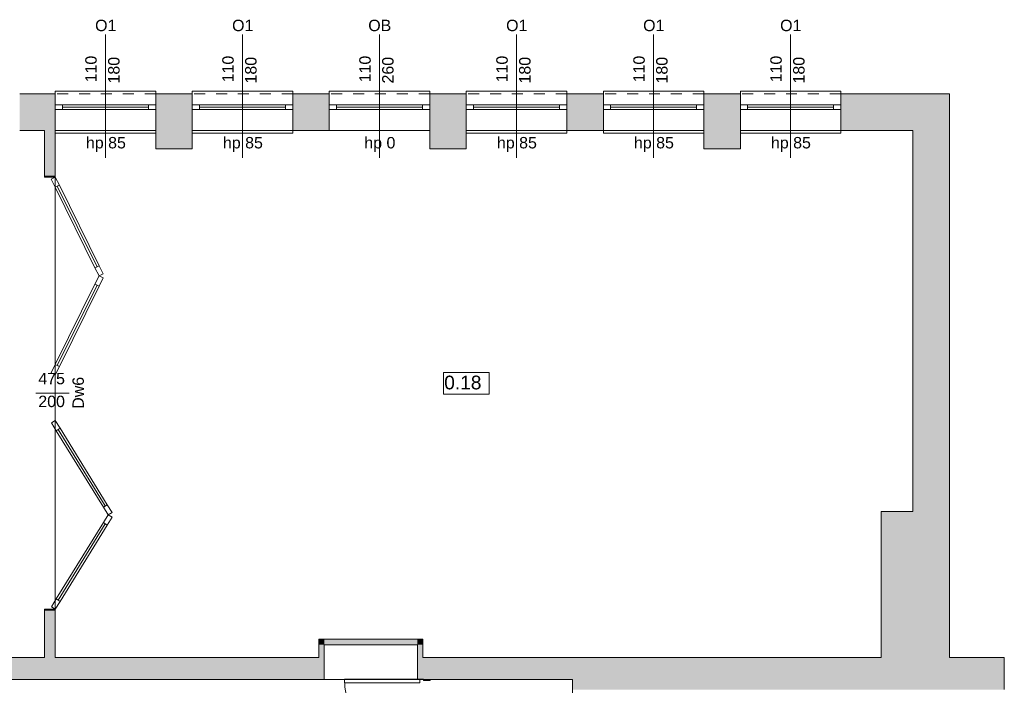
# Model space of a CAD drawing. Header units: millimetres. Extents: x 922208 to 1069538, y -182208 to -99877.
# Tile 256 of 256: x 988687 to 999467, y -107164 to -99877. Entities that reach past the tile are written whole.
import ezdxf

# ---------------------------------------------------------------- set-up
doc = ezdxf.new("R2010")
doc.units = ezdxf.units.MM
doc.header["$MEASUREMENT"] = 0
doc.linetypes.add('HIDDEN', pattern=[20, 10, -10])
doc.linetypes.add('Przerywana', pattern=[240, 120, -120])
for name, color, linetype, lineweight in [('IS_POWRÓT', 5, 'HIDDEN', 30), ('Nowe_210-A Pomieszczenia_Nr_pióra__41', 7, 'Continuous', 15), ('Nowe_220-A Ściany_Nr_pióra__19', 255, 'Continuous', 0), ('Nowe_220-A Ściany_Nr_pióra__20', 1, 'Continuous', 13), ('Nowe_220-A Ściany_Nr_pióra__23', 7, 'Continuous', 15), ('Nowe_220-A Ściany_Nr_pióra__27', 7, 'Continuous', 25), ('Nowe_220-A Ściany_Nr_pióra__3', 7, 'Continuous', 13), ('Nowe_220-A Ściany_Nr_pióra__7', 7, 'Continuous', 13), ('Nowe_450-K Stropy_Nr_pióra__21', 7, 'Continuous', 25)]:
    doc.layers.add(name, color=color, linetype=linetype, lineweight=lineweight)
doc.layers.add('Nowe_220-A Ściany_Nr_pióra__45', color=7, linetype='Continuous', lineweight=15, true_color=0x40a5ff)
doc.styles.add('STYL_AUTOMATYCZNY_1', font='arial.ttf')

# ---------------------------------------------------------------- blocks, each defined once
blk = doc.blocks.new('parter01')
at = {"layer": 'Nowe_220-A Ściany_Nr_pióra__19', "linetype": 'Continuous', "lineweight": 0}
for points in [[(988686.5508, -100690.02057), (988686.5508, -101090.02068), (989076.55069, -101090.02068), (989076.55069, -100690.02072)], [(990176.55074, -100690.02072), (990176.55074, -101090.02068), (990576.5507, -101090.02068), (990576.5507, -100690.02072)], [(991676.55072, -101090.02068), (992076.55069, -101090.02068), (992076.55069, -100860.02073), (992076.55069, -100810.0207), (992076.55069, -100690.02071), (991676.55072, -100690.02071)], [(993176.55077, -100810.02073), (993176.55077, -100860.02076), (993176.55077, -101090.02068), (993576.55073, -101090.02068), (993576.55073, -100690.02072), (993176.55077, -100690.02072)], [(994676.55073, -100690.02074), (994676.55073, -101090.02068), (995076.55074, -101090.02068), (995076.55074, -100690.02068)], [(996176.55073, -100690.02069), (996176.55073, -101090.02068), (996576.55072, -101090.02068), (996576.55072, -100690.02069)], [(998466.55073, -100690.02062), (997676.55072, -100690.02069), (997676.55072, -101090.02068), (998466.55073, -101090.02068)], [(998466.55073, -101090.02068), (998866.55073, -100690.02068), (998466.55073, -100690.02068)], [(998466.55073, -101090.02068), (998866.55073, -101090.02068), (998866.55073, -100690.02068)], [(988956.55073, -101090.02068), (988956.55073, -101590.02072), (989076.55074, -101590.02072), (989076.55074, -101090.02068)], [(990176.55073, -101090.02068), (990176.55073, -101290.02068), (990576.55073, -101290.02068), (990576.55073, -101090.02068)], [(993176.55073, -101090.02068), (993176.55073, -101290.02068), (993576.55073, -101290.02068), (993576.55073, -101090.02068)], [(996176.55073, -101090.02068), (996176.55073, -101290.02068), (996576.55073, -101290.02068), (996576.55073, -101090.02068)], [(998466.55073, -101090.02068), (998466.55073, -106860.02068), (998866.55073, -106860.02068), (998866.55073, -101090.02068)], [(998466.55073, -106860.02068), (998466.55073, -105260.02068), (998116.55073, -105260.02068), (998116.55073, -106860.02068)], [(988956.55073, -106860.02068), (989076.55074, -106860.02068), (989076.55074, -106340.02072), (988956.55073, -106340.02072)], [(992020.39011, -106660.02068), (991960.39011, -106660.02068), (992020.39011, -106720.02068)], [(992020.39011, -106720.02068), (991960.39011, -106660.02068), (991960.39011, -106720.02068)], [(992020.39011, -106860.02068), (992020.39011, -106720.02068), (991960.39011, -106720.02068), (991960.39011, -106860.02068)], [(992020.39011, -106720.02068), (993040.39011, -106720.02068), (993040.39011, -106660.02068), (992020.39011, -106660.02068)], [(993040.39011, -106720.02068), (993100.39011, -106720.02068), (993100.39011, -106660.02068)], [(993040.39011, -106720.02068), (993100.39011, -106660.02068), (993040.39011, -106660.02068)], [(993040.39011, -106720.02068), (993040.39011, -106860.02068), (993100.39011, -106860.02068), (993100.39011, -106720.02068)], [(982656.55075, -106860.02071), (982656.55075, -107100.02068), (990166.55073, -107100.02068), (990166.55073, -106860.02071)], [(991960.39011, -106860.02068), (990166.55073, -106860.02068), (990166.55073, -107100.02068), (991960.39011, -107100.02068)], [(992020.39011, -106860.02068), (991960.39011, -106860.02068), (992020.39011, -107100.02068)], [(991960.39011, -106860.02068), (991960.39011, -107100.02068), (992020.39011, -107100.02068)], [(993100.39011, -106860.02068), (993040.39011, -106860.02068), (993040.39011, -107100.02068)], [(993100.39011, -106860.02068), (993040.39011, -107100.02068), (993100.39011, -107100.02068)], [(993100.39011, -107100.02068), (994740.39011, -107100.02068), (994740.39011, -106860.02068), (993100.39011, -106860.02068)], [(995140.39011, -106860.02068), (994740.39011, -106860.02068), (995140.39011, -107210.02068)], [(995140.39011, -107210.02068), (994740.39011, -106860.02068), (994740.39011, -107210.02068)], [(995140.39011, -107210.02068), (999466.55073, -107210.02068), (999466.55073, -106860.02068), (995140.39011, -106860.02068)]]:
    blk.add_hatch(color=255, dxfattribs=at).paths.add_polyline_path(points)
at = {"layer": 'Nowe_210-A Pomieszczenia_Nr_pióra__41', "color": 7, "linetype": 'Continuous', "lineweight": 0}
for p, q in [((993326.36073, -103739.73932), (993826.74073, -103739.73932)), ((993326.36073, -103975.45382), (993326.36073, -103739.73932)), ((993826.74073, -103739.73932), (993826.74073, -103975.45382)), ((993826.74073, -103975.45382), (993326.36073, -103975.45382))]:
    blk.add_line(p, q, dxfattribs=at)
at = {"layer": 'Nowe_220-A Ściany_Nr_pióra__20', "color": 1, "linetype": 'Continuous', "lineweight": 0}
for p, q in [((990176.55073, -101090.02068), (989076.55073, -101090.02068)), ((989076.55073, -101090.02068), (989076.55073, -106860.02068)), ((990176.55073, -101290.02068), (990176.55073, -101090.02068)), ((993176.55073, -101090.02068), (990576.55073, -101090.02068)), ((990576.55073, -101090.02068), (990576.55073, -101290.02068)), ((993176.55073, -101290.02068), (993176.55073, -101090.02068)), ((996176.55073, -101090.02068), (993576.55073, -101090.02068)), ((993576.55073, -101090.02068), (993576.55073, -101290.02068)), ((996176.55073, -101290.02068), (996176.55073, -101090.02068)), ((998466.55073, -101090.02068), (996576.55073, -101090.02068)), ((996576.55073, -101090.02068), (996576.55073, -101290.02068)), ((998466.55073, -105260.02068), (998466.55073, -101090.02068)), ((990576.55073, -101290.02068), (990176.55073, -101290.02068)), ((993576.55073, -101290.02068), (993176.55073, -101290.02068)), ((996576.55073, -101290.02068), (996176.55073, -101290.02068)), ((998116.55073, -106860.02068), (998116.55073, -105260.02068)), ((998116.55073, -105260.02068), (998466.55073, -105260.02068)), ((991960.39011, -106860.02068), (991960.39011, -106660.02068)), ((991960.39011, -106660.02068), (993100.39011, -106660.02068)), ((993100.39011, -106660.02068), (993100.39011, -106860.02068)), ((989076.55073, -106860.02068), (991960.39011, -106860.02068)), ((993100.39011, -106860.02068), (998116.55073, -106860.02068)), ((993246.55073, -107100.02068), (994740.39011, -107100.02068))]:
    blk.add_line(p, q, dxfattribs=at)
at = {"layer": 'Nowe_220-A Ściany_Nr_pióra__23', "color": 7, "linetype": 'Continuous', "lineweight": 0}
for p, q in [((989076.55073, -100810.02068), (989156.55073, -100810.02068)), ((989156.55073, -100860.02068), (989076.55073, -100860.02068)), ((989156.55073, -100810.02068), (989156.55073, -100860.02068)), ((990096.55073, -100860.02068), (990096.55073, -100810.02068)), ((990096.55073, -100810.02068), (990176.55073, -100810.02068)), ((990176.55073, -100860.02068), (990096.55073, -100860.02068)), ((990576.55073, -100810.02068), (990656.55073, -100810.02068)), ((990656.55073, -100860.02068), (990576.55073, -100860.02068)), ((990656.55073, -100810.02068), (990656.55073, -100860.02068)), ((991596.55073, -100860.02068), (991596.55073, -100810.02068)), ((991596.55073, -100810.02068), (991676.55073, -100810.02068)), ((991676.55073, -100860.02068), (991596.55073, -100860.02068)), ((992076.55073, -100810.02068), (992156.55073, -100810.02068)), ((992156.55073, -100860.02068), (992076.55073, -100860.02068)), ((992156.55073, -100810.02068), (992156.55073, -100860.02068)), ((993096.55073, -100860.02068), (993096.55073, -100810.02068)), ((993096.55073, -100810.02068), (993176.55073, -100810.02068)), ((993176.55073, -100860.02068), (993096.55073, -100860.02068)), ((993576.55073, -100810.02068), (993656.55073, -100810.02068)), ((993656.55073, -100860.02068), (993576.55073, -100860.02068)), ((993656.55073, -100810.02068), (993656.55073, -100860.02068)), ((994596.55073, -100860.02068), (994596.55073, -100810.02068)), ((994596.55073, -100810.02068), (994676.55073, -100810.02068)), ((994676.55073, -100860.02068), (994596.55073, -100860.02068)), ((995076.55073, -100810.02068), (995156.55073, -100810.02068)), ((995156.55073, -100860.02068), (995076.55073, -100860.02068)), ((995156.55073, -100810.02068), (995156.55073, -100860.02068)), ((996096.55073, -100860.02068), (996096.55073, -100810.02068)), ((996096.55073, -100810.02068), (996176.55073, -100810.02068)), ((996176.55073, -100860.02068), (996096.55073, -100860.02068)), ((996576.55073, -100810.02068), (996656.55073, -100810.02068)), ((996656.55073, -100860.02068), (996576.55073, -100860.02068)), ((996656.55073, -100810.02068), (996656.55073, -100860.02068)), ((997596.55073, -100860.02068), (997596.55073, -100810.02068)), ((997596.55073, -100810.02068), (997676.55073, -100810.02068)), ((997676.55073, -100860.02068), (997596.55073, -100860.02068)), ((989076.55073, -101590.02068), (988956.55073, -101590.02068)), ((988956.55073, -101590.02068), (988956.55073, -101600.02068)), ((988956.55073, -101600.02068), (989076.55073, -101600.02068)), ((989076.55073, -101600.02068), (989076.55073, -101590.02068)), ((989076.55073, -106330.02068), (988956.55073, -106330.02068)), ((988956.55073, -106330.02068), (988956.55073, -106340.02068)), ((988956.55073, -106340.02068), (989076.55073, -106340.02068)), ((989076.55073, -106340.02068), (989076.55073, -106330.02068)), ((993066.55073, -107100.02068), (993066.55073, -107098.02068)), ((993066.55073, -107098.02068), (993106.55073, -107098.02068)), ((993181.55073, -107100.02068), (993066.55073, -107100.02068)), ((993106.55073, -107098.02068), (993106.55073, -107110.02068)), ((993106.55073, -107110.02068), (993181.55073, -107110.02068)), ((993181.55073, -107110.02068), (993181.55073, -107100.02068))]:
    blk.add_line(p, q, dxfattribs=at)
at = {"layer": 'Nowe_220-A Ściany_Nr_pióra__27', "color": 7, "linetype": 'Continuous', "lineweight": 0}
for p, q in [((989076.55073, -100690.02068), (989076.55073, -100810.02068)), ((989076.55073, -100690.02068), (989076.55073, -100810.02068)), ((990176.55073, -100690.02068), (990176.55073, -100810.02068)), ((990176.55073, -100690.02068), (990176.55073, -100810.02068)), ((990576.55073, -100690.02068), (990576.55073, -100810.02068)), ((990576.55073, -100690.02068), (990576.55073, -100810.02068)), ((991676.55073, -100690.02068), (991676.55073, -100810.02068)), ((991676.55073, -100690.02068), (991676.55073, -100810.02068)), ((992076.55073, -100690.02068), (992076.55073, -100810.02068)), ((992076.55073, -100690.02068), (992076.55073, -100810.02068)), ((993176.55073, -100690.02068), (993176.55073, -100810.02068)), ((993176.55073, -100690.02068), (993176.55073, -100810.02068)), ((993576.55073, -100690.02068), (993576.55073, -100810.02068)), ((993576.55073, -100690.02068), (993576.55073, -100810.02068)), ((994676.55073, -100690.02068), (994676.55073, -100810.02068)), ((994676.55073, -100690.02068), (994676.55073, -100810.02068)), ((995076.55073, -100690.02068), (995076.55073, -100810.02068)), ((995076.55073, -100690.02068), (995076.55073, -100810.02068)), ((996176.55073, -100690.02068), (996176.55073, -100810.02068)), ((996176.55073, -100690.02068), (996176.55073, -100810.02068)), ((996576.55073, -100690.02068), (996576.55073, -100810.02068)), ((996576.55073, -100690.02068), (996576.55073, -100810.02068)), ((997676.55073, -100690.02068), (997676.55073, -100810.02068)), ((997676.55073, -100690.02068), (997676.55073, -100810.02068)), ((989076.55073, -100810.02068), (989076.55073, -100860.02068)), ((989076.55073, -100810.02068), (989076.55073, -100860.02068)), ((989076.55073, -100810.02068), (989076.55073, -100860.02068)), ((989076.55073, -100860.02068), (989076.55073, -101090.02068)), ((989076.55073, -100860.02068), (989076.55073, -101090.02068)), ((990176.55073, -100810.02068), (990176.55073, -100860.02068)), ((990176.55073, -100810.02068), (990176.55073, -100860.02068)), ((990176.55073, -100810.02068), (990176.55073, -100860.02068)), ((990176.55073, -100860.02068), (990176.55073, -101090.02068)), ((990176.55073, -100860.02068), (990176.55073, -101090.02068)), ((990576.55073, -100810.02068), (990576.55073, -100860.02068)), ((990576.55073, -100810.02068), (990576.55073, -100860.02068)), ((990576.55073, -100810.02068), (990576.55073, -100860.02068)), ((990576.55073, -100860.02068), (990576.55073, -101090.02068)), ((990576.55073, -100860.02068), (990576.55073, -101090.02068)), ((991676.55073, -100810.02068), (991676.55073, -100860.02068)), ((991676.55073, -100810.02068), (991676.55073, -100860.02068)), ((991676.55073, -100810.02068), (991676.55073, -100860.02068)), ((991676.55073, -100860.02068), (991676.55073, -101090.02068)), ((991676.55073, -100860.02068), (991676.55073, -101090.02068)), ((992076.55073, -100810.02068), (992076.55073, -100860.02068)), ((992076.55073, -100810.02068), (992076.55073, -100860.02068)), ((992076.55073, -100810.02068), (992076.55073, -100860.02068)), ((992076.55073, -100860.02068), (992076.55073, -101090.02068)), ((992076.55073, -100860.02068), (992076.55073, -101090.02068)), ((993176.55073, -100810.02068), (993176.55073, -100860.02068)), ((993176.55073, -100810.02068), (993176.55073, -100860.02068)), ((993176.55073, -100810.02068), (993176.55073, -100860.02068)), ((993176.55073, -100860.02068), (993176.55073, -101090.02068)), ((993176.55073, -100860.02068), (993176.55073, -101090.02068)), ((993576.55073, -100810.02068), (993576.55073, -100860.02068)), ((993576.55073, -100810.02068), (993576.55073, -100860.02068)), ((993576.55073, -100810.02068), (993576.55073, -100860.02068)), ((993576.55073, -100860.02068), (993576.55073, -101090.02068)), ((993576.55073, -100860.02068), (993576.55073, -101090.02068)), ((994676.55073, -100810.02068), (994676.55073, -100860.02068)), ((994676.55073, -100810.02068), (994676.55073, -100860.02068)), ((994676.55073, -100810.02068), (994676.55073, -100860.02068)), ((994676.55073, -100860.02068), (994676.55073, -101090.02068)), ((994676.55073, -100860.02068), (994676.55073, -101090.02068)), ((995076.55073, -100810.02068), (995076.55073, -100860.02068)), ((995076.55073, -100810.02068), (995076.55073, -100860.02068)), ((995076.55073, -100810.02068), (995076.55073, -100860.02068)), ((995076.55073, -100860.02068), (995076.55073, -101090.02068)), ((995076.55073, -100860.02068), (995076.55073, -101090.02068)), ((996176.55073, -100810.02068), (996176.55073, -100860.02068)), ((996176.55073, -100810.02068), (996176.55073, -100860.02068)), ((996176.55073, -100810.02068), (996176.55073, -100860.02068)), ((996176.55073, -100860.02068), (996176.55073, -101090.02068)), ((996176.55073, -100860.02068), (996176.55073, -101090.02068)), ((996576.55073, -100810.02068), (996576.55073, -100860.02068)), ((996576.55073, -100810.02068), (996576.55073, -100860.02068)), ((996576.55073, -100810.02068), (996576.55073, -100860.02068)), ((996576.55073, -100860.02068), (996576.55073, -101090.02068)), ((996576.55073, -100860.02068), (996576.55073, -101090.02068)), ((997676.55073, -100810.02068), (997676.55073, -100860.02068)), ((997676.55073, -100810.02068), (997676.55073, -100860.02068)), ((997676.55073, -100810.02068), (997676.55073, -100860.02068)), ((997676.55073, -100860.02068), (997676.55073, -101090.02068)), ((997676.55073, -100860.02068), (997676.55073, -101090.02068)), ((988956.55073, -101590.02068), (989076.55073, -101590.02068)), ((988956.55073, -101590.02068), (989076.55073, -101590.02068)), ((988956.55073, -101590.02068), (989076.55073, -101590.02068)), ((988956.55073, -106340.02068), (989076.55073, -106340.02068)), ((988956.55073, -106340.02068), (989076.55073, -106340.02068)), ((988956.55073, -106340.02068), (989076.55073, -106340.02068)), ((992946.55073, -107100.02068), (993066.55073, -107100.02068)), ((992946.55073, -107100.02068), (993066.55073, -107100.02068)), ((993066.55073, -107100.02068), (993181.55073, -107100.02068)), ((993066.55073, -107100.02068), (993181.55073, -107100.02068)), ((993066.55073, -107100.02068), (993181.55073, -107100.02068)), ((993181.55073, -107100.02068), (993246.55073, -107100.02068)), ((993181.55073, -107100.02068), (993246.55073, -107100.02068))]:
    blk.add_line(p, q, dxfattribs=at)
for points in [[(989076.55073, -100690.02068), (988686.55073, -100690.02068)], [(990576.55073, -100690.02068), (990176.55073, -100690.02068)], [(992076.55073, -100690.02068), (991676.55073, -100690.02068)], [(993576.55073, -100690.02068), (993176.55073, -100690.02068)], [(995076.55073, -100690.02068), (994676.55073, -100690.02068)], [(996576.55073, -100690.02068), (996176.55073, -100690.02068)], [(998466.55073, -100690.02068), (997676.55073, -100690.02068)], [(998866.55073, -100690.02068), (998466.55073, -100690.02068)], [(998866.55073, -106860.02068), (998866.55073, -100690.02068)], [(988686.55073, -101090.02068), (988956.55073, -101090.02068)], [(988956.55073, -101090.02068), (988956.55073, -101590.02072)], [(989076.55073, -101590.02072), (989076.55073, -101090.02068)], [(990176.55073, -101090.02068), (990176.55073, -101290.02068)], [(990576.55073, -101290.02068), (990576.55073, -101090.02068)], [(991676.55073, -101090.02068), (992076.55073, -101090.02068)], [(993176.55073, -101090.02068), (993176.55073, -101290.02068)], [(993576.55073, -101290.02068), (993576.55073, -101090.02068)], [(994676.55073, -101090.02068), (995076.55073, -101090.02068)], [(996176.55073, -101090.02068), (996176.55073, -101290.02068)], [(996576.55073, -101290.02068), (996576.55073, -101090.02068)], [(997676.55073, -101090.02068), (998466.55073, -101090.02068)], [(998466.55073, -101090.02068), (998466.55073, -105260.02068)], [(990176.55073, -101290.02068), (990576.55073, -101290.02068)], [(993176.55073, -101290.02068), (993576.55073, -101290.02068)], [(996176.55073, -101290.02068), (996576.55073, -101290.02068)], [(998466.55073, -105260.02068), (998116.55073, -105260.02068)], [(998116.55073, -105260.02068), (998116.55073, -106860.02068)], [(988956.55073, -106340.02072), (988956.55073, -106860.02068)], [(989076.55073, -106860.02068), (989076.55073, -106340.02072)], [(991960.39011, -106660.02068), (992020.39011, -106660.02068)], [(991960.39011, -106660.02068), (991960.39011, -106860.02068)], [(993100.39011, -106660.02068), (992020.39011, -106660.02068)], [(992020.39011, -106860.02068), (992020.39011, -106720.02068)], [(992020.39011, -106720.02068), (993040.39011, -106720.02068)], [(993040.39011, -106720.02068), (993040.39011, -106860.02068)], [(993100.39011, -106660.02068), (993100.39011, -106720.02068)], [(993100.39011, -106860.02068), (993100.39011, -106720.02068)], [(988956.55073, -106860.02068), (982656.55075, -106860.02068)], [(990166.55073, -106860.02068), (989076.55073, -106860.02068)], [(991960.39011, -106860.02068), (990166.55073, -106860.02068)], [(992020.39011, -107100.02068), (992020.39011, -106860.02068)], [(993040.39011, -107100.02068), (993040.39011, -106860.02068)], [(994740.39011, -106860.02068), (993100.39011, -106860.02068)], [(994740.39011, -106860.02068), (995140.39011, -106860.02068)], [(998116.55073, -106860.02068), (995140.39011, -106860.02068)], [(999466.55073, -106860.02068), (998866.55073, -106860.02068)], [(999466.55073, -106860.02068), (999466.55073, -107210.02068)], [(985936.55073, -107100.02068), (990166.55073, -107100.02068)], [(990166.55073, -107100.02068), (992020.39011, -107100.02068)], [(993040.39011, -107100.02068), (994740.39011, -107100.02068)], [(994740.39011, -107100.02068), (994740.39011, -112610.02068)]]:
    blk.add_lwpolyline(points, dxfattribs=at)
at = {"layer": 'Nowe_220-A Ściany_Nr_pióra__3', "color": 7, "linetype": 'Continuous', "lineweight": 0}
for p, q in [((990176.55073, -100660.02068), (989076.55073, -100660.02068)), ((989076.55073, -100660.02068), (989076.55073, -100690.02068)), ((990176.55073, -100690.02068), (990176.55073, -100660.02068)), ((991676.55073, -100660.02068), (990576.55073, -100660.02068)), ((990576.55073, -100660.02068), (990576.55073, -100690.02068)), ((991676.55073, -100690.02068), (991676.55073, -100660.02068)), ((993176.55073, -100660.02068), (992076.55073, -100660.02068)), ((992076.55073, -100660.02068), (992076.55073, -100690.02068)), ((993176.55073, -100690.02068), (993176.55073, -100660.02068)), ((994676.55073, -100660.02068), (993576.55073, -100660.02068)), ((993576.55073, -100660.02068), (993576.55073, -100690.02068)), ((994676.55073, -100690.02068), (994676.55073, -100660.02068)), ((996176.55073, -100660.02068), (995076.55073, -100660.02068)), ((995076.55073, -100660.02068), (995076.55073, -100690.02068)), ((996176.55073, -100690.02068), (996176.55073, -100660.02068)), ((997676.55073, -100660.02068), (996576.55073, -100660.02068)), ((996576.55073, -100660.02068), (996576.55073, -100690.02068)), ((997676.55073, -100690.02068), (997676.55073, -100660.02068)), ((989156.55073, -100810.02068), (990096.55073, -100810.02068)), ((990096.55073, -100835.02068), (989156.55073, -100835.02068)), ((990096.55073, -100860.02068), (989156.55073, -100860.02068)), ((990656.55073, -100810.02068), (991596.55073, -100810.02068)), ((991596.55073, -100835.02068), (990656.55073, -100835.02068)), ((991596.55073, -100860.02068), (990656.55073, -100860.02068)), ((992156.55073, -100810.02068), (993096.55073, -100810.02068)), ((993096.55073, -100835.02068), (992156.55073, -100835.02068)), ((993096.55073, -100860.02068), (992156.55073, -100860.02068)), ((993656.55073, -100810.02068), (994596.55073, -100810.02068)), ((994596.55073, -100835.02068), (993656.55073, -100835.02068)), ((994596.55073, -100860.02068), (993656.55073, -100860.02068)), ((995156.55073, -100810.02068), (996096.55073, -100810.02068)), ((996096.55073, -100835.02068), (995156.55073, -100835.02068)), ((996096.55073, -100860.02068), (995156.55073, -100860.02068)), ((996656.55073, -100810.02068), (997596.55073, -100810.02068)), ((997596.55073, -100835.02068), (996656.55073, -100835.02068)), ((997596.55073, -100860.02068), (996656.55073, -100860.02068)), ((989076.55073, -101120.02068), (989076.55073, -101090.02068)), ((990176.55073, -101090.02068), (990176.55073, -101120.02068)), ((990576.55073, -101120.02068), (990576.55073, -101090.02068)), ((991676.55073, -101090.02068), (991676.55073, -101120.02068)), ((993176.55073, -101090.02068), (992076.55073, -101090.02068)), ((993576.55073, -101120.02068), (993576.55073, -101090.02068)), ((994676.55073, -101090.02068), (994676.55073, -101120.02068)), ((995076.55073, -101120.02068), (995076.55073, -101090.02068)), ((996176.55073, -101090.02068), (996176.55073, -101120.02068)), ((996576.55073, -101120.02068), (996576.55073, -101090.02068)), ((997676.55073, -101090.02068), (997676.55073, -101120.02068)), ((990176.55073, -101120.02068), (989076.55073, -101120.02068)), ((991676.55073, -101120.02068), (990576.55073, -101120.02068)), ((994676.55073, -101120.02068), (993576.55073, -101120.02068)), ((996176.55073, -101120.02068), (995076.55073, -101120.02068)), ((997676.55073, -101120.02068), (996576.55073, -101120.02068)), ((989076.55073, -101600.02068), (989031.71479, -101622.15072)), ((989031.71479, -101622.15072), (989075.97487, -101711.8226)), ((989120.81081, -101689.69256), (989076.55073, -101600.02068)), ((989075.97487, -101711.8226), (989120.81081, -101689.69256)), ((989533.24807, -102581.78379), (989098.39284, -101700.75758)), ((989555.66604, -102570.71877), (989510.8301, -102592.84881)), ((989510.8301, -102592.84881), (989555.09018, -102682.52068)), ((989599.92611, -102660.39065), (989555.66604, -102570.71877)), ((989555.09018, -102682.52068), (989510.8301, -102772.19256)), ((989555.09018, -102682.52068), (989599.92611, -102660.39065)), ((989599.92611, -102704.65072), (989555.09018, -102682.52068)), ((989555.66604, -102794.3226), (989599.92611, -102704.65072)), ((989098.39284, -103664.28379), (989533.24807, -102783.25758)), ((989510.8301, -102772.19256), (989555.66604, -102794.3226)), ((989075.97487, -103653.21877), (989031.71479, -103742.89065)), ((989120.81081, -103675.34881), (989075.97487, -103653.21877)), ((989076.55073, -103765.02068), (989120.81081, -103675.34881)), ((989031.71479, -103742.89065), (989076.55073, -103765.02068)), ((989034.00372, -104291.28381), (989076.55073, -104265.02068)), ((989086.52996, -104376.37783), (989034.00372, -104291.28381)), ((989076.55073, -104265.02068), (989129.07698, -104350.11471)), ((989129.07698, -104350.11471), (989086.52996, -104376.37783)), ((989107.80347, -104363.24627), (989623.87383, -105199.2951)), ((989602.60032, -105212.42666), (989645.14734, -105186.16353)), ((989655.12657, -105297.52068), (989602.60032, -105212.42666)), ((989645.14734, -105186.16353), (989697.67358, -105271.25756)), ((989602.60032, -105382.61471), (989655.12657, -105297.52068)), ((989697.67358, -105271.25756), (989655.12657, -105297.52068)), ((989655.12657, -105297.52068), (989697.67358, -105323.78381)), ((989623.87383, -105395.74627), (989107.80347, -106231.7951)), ((989645.14734, -105408.87783), (989602.60032, -105382.61471)), ((989697.67358, -105323.78381), (989645.14734, -105408.87783)), ((989034.00372, -106303.75756), (989086.52996, -106218.66353)), ((989129.07698, -106244.92666), (989076.55073, -106330.02068)), ((989086.52996, -106218.66353), (989129.07698, -106244.92666)), ((989076.55073, -106330.02068), (989034.00372, -106303.75756)), ((992242.55073, -107098.02068), (993066.55073, -107098.02068)), ((992242.55073, -107138.02068), (992242.55073, -107098.02068)), ((993066.55073, -107138.02068), (992242.55073, -107138.02068)), ((993066.55073, -107098.02068), (993066.55073, -107138.02068))]:
    blk.add_line(p, q, dxfattribs=at)
at = {"layer": 'Nowe_220-A Ściany_Nr_pióra__3', "color": 7, "linetype": 'Przerywana', "lineweight": 0}
for p, q in [((990176.55073, -100690.02068), (989076.55073, -100690.02068)), ((991676.55073, -100690.02068), (990576.55073, -100690.02068)), ((993176.55073, -100690.02068), (992076.55073, -100690.02068)), ((994676.55073, -100690.02068), (993576.55073, -100690.02068)), ((996176.55073, -100690.02068), (995076.55073, -100690.02068)), ((997676.55073, -100690.02068), (996576.55073, -100690.02068)), ((990176.55073, -101090.02068), (989076.55073, -101090.02068)), ((991676.55073, -101090.02068), (990576.55073, -101090.02068)), ((994676.55073, -101090.02068), (993576.55073, -101090.02068)), ((996176.55073, -101090.02068), (995076.55073, -101090.02068)), ((997676.55073, -101090.02068), (996576.55073, -101090.02068))]:
    blk.add_line(p, q, dxfattribs=at)
at = {"layer": 'Nowe_220-A Ściany_Nr_pióra__3', "color": 7, "linetype": 'Continuous', "lineweight": 0}
for points in [[(989533.24807, -102581.78379), (989098.39284, -101700.75758), (989075.97487, -101711.8226), (989510.8301, -102592.84881)], [(989555.66604, -102570.71877), (989120.81081, -101689.69256), (989098.39284, -101700.75758), (989533.24807, -102581.78379)], [(989098.39284, -103664.28379), (989533.24807, -102783.25758), (989510.8301, -102772.19256), (989075.97487, -103653.21877)], [(989120.81081, -103675.34881), (989555.66604, -102794.3226), (989533.24807, -102783.25758), (989098.39284, -103664.28379)], [(989129.07698, -104350.11471), (989645.14734, -105186.16353), (989623.87383, -105199.2951), (989107.80347, -104363.24627)], [(989107.80347, -104363.24627), (989623.87383, -105199.2951), (989602.60032, -105212.42666), (989086.52996, -104376.37783)], [(989623.87383, -105395.74627), (989107.80347, -106231.7951), (989086.52996, -106218.66353), (989602.60032, -105382.61471)], [(989645.14734, -105408.87783), (989129.07698, -106244.92666), (989107.80347, -106231.7951), (989623.87383, -105395.74627)]]:
    blk.add_lwpolyline(points, close=True, dxfattribs=at)
blk.add_arc((993066.55073, -107098.02068), 824, 180, 270, dxfattribs=at)
at = {"layer": 'Nowe_220-A Ściany_Nr_pióra__45', "color": 161, "linetype": 'Continuous', "lineweight": 0, "true_color": 0x40a5ff}
for p, q in [((989626.55073, -100038.23497), (989626.55073, -101390.02068)), ((991126.55073, -100038.23497), (991126.55073, -101390.02068)), ((992626.55073, -100038.23497), (992626.55073, -101390.02068)), ((994126.55073, -100038.23497), (994126.55073, -101390.02068)), ((995626.55073, -100038.23497), (995626.55073, -101390.02068)), ((997126.55073, -100038.23497), (997126.55073, -101390.02068)), ((989228.33645, -103965.02068), (988861.95016, -103965.02068))]:
    blk.add_line(p, q, dxfattribs=at)
at = {"layer": 'Nowe_450-K Stropy_Nr_pióra__21', "color": 7, "linetype": 'Continuous', "lineweight": 0, "flags": 128}
blk.add_lwpolyline([(992020.39011, -107100.02068), (993040.39011, -107100.02068)], dxfattribs=at)
at = {"layer": 'Nowe_210-A Pomieszczenia_Nr_pióra__41', "color": 7, "linetype": 'Continuous', "lineweight": 0, "insert": (993576.55073, -103774.02503), "char_height": 150, "attachment_point": 2, "style": 'STYL_AUTOMATYCZNY_1'}
blk.add_mtext('\\A1;{\\pqc;\\pt0,25;\\fArial|b0|i0|c238|p0;\\W1.000000;0.18\\fArial|b0|i0|c238|p0;\\W1.000000;\\A1{\\H.66x;\\S^  ;}\\fArial|b0|i0|c238|p0;\\W1.000000;\\fArial|b0|i0|c238|p0;\\W1.000000;\\A1{\\H.66x;\\S^  ;}}', dxfattribs=at)
at = {"layer": 'Nowe_220-A Ściany_Nr_pióra__7', "color": 7, "linetype": 'Continuous', "lineweight": 0, "char_height": 125, "attachment_point": 7, "rotation": 90, "style": 'STYL_AUTOMATYCZNY_1'}
for s, insert in [('\\A1;{\\pql;\\pt0;\\fArial|b0|i0|c238|p0;\\W1.000000;110\\fArial|b0|i0|c238|p0;\\W1.000000;\\A1{\\H.66x;\\S^  ;}\\fArial|b0|i0|c238|p0;\\W1.000000;\\fArial|b0|i0|c238|p0;\\W1.000000;}', (989566.14293, -100563.31868)), ('\\A1;{\\pql;\\pt0;\\fArial|b0|i0|c238|p0;\\W1.000000;110\\fArial|b0|i0|c238|p0;\\W1.000000;\\A1{\\H.66x;\\S^  ;}\\fArial|b0|i0|c238|p0;\\W1.000000;\\fArial|b0|i0|c238|p0;\\W1.000000;}', (991066.14293, -100563.31868)), ('\\A1;{\\pql;\\pt0;\\fArial|b0|i0|c238|p0;\\W1.000000;110\\fArial|b0|i0|c238|p0;\\W1.000000;\\A1{\\H.66x;\\S^  ;}\\fArial|b0|i0|c238|p0;\\W1.000000;\\fArial|b0|i0|c238|p0;\\W1.000000;}', (992566.14293, -100563.31868)), ('\\A1;{\\pql;\\pt0;\\fArial|b0|i0|c238|p0;\\W1.000000;110\\fArial|b0|i0|c238|p0;\\W1.000000;\\A1{\\H.66x;\\S^  ;}\\fArial|b0|i0|c238|p0;\\W1.000000;\\fArial|b0|i0|c238|p0;\\W1.000000;}', (994066.14293, -100563.31868)), ('\\A1;{\\pql;\\pt0;\\fArial|b0|i0|c238|p0;\\W1.000000;110\\fArial|b0|i0|c238|p0;\\W1.000000;\\A1{\\H.66x;\\S^  ;}\\fArial|b0|i0|c238|p0;\\W1.000000;\\fArial|b0|i0|c238|p0;\\W1.000000;}', (995566.14293, -100563.31868)), ('\\A1;{\\pql;\\pt0;\\fArial|b0|i0|c238|p0;\\W1.000000;110\\fArial|b0|i0|c238|p0;\\W1.000000;\\A1{\\H.66x;\\S^  ;}\\fArial|b0|i0|c238|p0;\\W1.000000;\\fArial|b0|i0|c238|p0;\\W1.000000;}', (997066.14293, -100563.31868)), ('\\A1;{\\pql;\\pt0;\\fArial|b0|i0|c238|p0;\\W1.000000;180\\fArial|b0|i0|c238|p0;\\W1.000000;\\A1{\\H.66x;\\S^  ;}\\fArial|b0|i0|c238|p0;\\W1.000000;\\fArial|b0|i0|c238|p0;\\W1.000000;}', (989816.14293, -100576.04218)), ('\\A1;{\\pql;\\pt0;\\fArial|b0|i0|c238|p0;\\W1.000000;180\\fArial|b0|i0|c238|p0;\\W1.000000;\\A1{\\H.66x;\\S^  ;}\\fArial|b0|i0|c238|p0;\\W1.000000;\\fArial|b0|i0|c238|p0;\\W1.000000;}', (991316.14293, -100576.04218)), ('\\A1;{\\pql;\\pt0;\\fArial|b0|i0|c238|p0;\\W1.000000;260\\fArial|b0|i0|c238|p0;\\W1.000000;\\A1{\\H.66x;\\S^  ;}\\fArial|b0|i0|c238|p0;\\W1.000000;\\fArial|b0|i0|c238|p0;\\W1.000000;}', (992816.14293, -100576.04218)), ('\\A1;{\\pql;\\pt0;\\fArial|b0|i0|c238|p0;\\W1.000000;180\\fArial|b0|i0|c238|p0;\\W1.000000;\\A1{\\H.66x;\\S^  ;}\\fArial|b0|i0|c238|p0;\\W1.000000;\\fArial|b0|i0|c238|p0;\\W1.000000;}', (994316.14293, -100576.04218)), ('\\A1;{\\pql;\\pt0;\\fArial|b0|i0|c238|p0;\\W1.000000;180\\fArial|b0|i0|c238|p0;\\W1.000000;\\A1{\\H.66x;\\S^  ;}\\fArial|b0|i0|c238|p0;\\W1.000000;\\fArial|b0|i0|c238|p0;\\W1.000000;}', (995816.14293, -100576.04218)), ('\\A1;{\\pql;\\pt0;\\fArial|b0|i0|c238|p0;\\W1.000000;180\\fArial|b0|i0|c238|p0;\\W1.000000;\\A1{\\H.66x;\\S^  ;}\\fArial|b0|i0|c238|p0;\\W1.000000;\\fArial|b0|i0|c238|p0;\\W1.000000;}', (997316.14293, -100576.04218)), ('\\A1;{\\pql;\\pt0;\\fArial|b0|i0|c238|p0;\\W1.000000;Dw6\\fArial|b0|i0|c238|p0;\\W1.000000;\\fArial|b0|i0|c238|p0;\\W1.000000;\\fArial|b0|i0|c238|p0;\\W1.000000;}', (989391.14293, -104136.49118))]:
    blk.add_mtext(s, dxfattribs=dict(at, insert=insert))
at = {"layer": 'Nowe_220-A Ściany_Nr_pióra__7', "color": 7, "linetype": 'Continuous', "lineweight": 0, "char_height": 125, "attachment_point": 7, "style": 'STYL_AUTOMATYCZNY_1'}
for s, insert in [('\\A1;{\\pql;\\pt0;\\fArial|b0|i0|c238|p0;\\W1.000000;O1\\fArial|b0|i0|c238|p0;\\W1.000000;\\fArial|b0|i0|c238|p0;\\W1.000000;\\fArial|b0|i0|c238|p0;\\W1.000000;}', (989512.20898, -100004.61289)), ('\\A1;{\\pql;\\pt0;\\fArial|b0|i0|c238|p0;\\W1.000000;O1\\fArial|b0|i0|c238|p0;\\W1.000000;\\fArial|b0|i0|c238|p0;\\W1.000000;\\fArial|b0|i0|c238|p0;\\W1.000000;}', (991012.20898, -100004.61289)), ('\\A1;{\\pql;\\pt0;\\fArial|b0|i0|c238|p0;\\W1.000000;OB\\fArial|b0|i0|c238|p0;\\W1.000000;\\fArial|b0|i0|c238|p0;\\W1.000000;\\fArial|b0|i0|c238|p0;\\W1.000000;}', (992502.70848, -100004.61289)), ('\\A1;{\\pql;\\pt0;\\fArial|b0|i0|c238|p0;\\W1.000000;O1\\fArial|b0|i0|c238|p0;\\W1.000000;\\fArial|b0|i0|c238|p0;\\W1.000000;\\fArial|b0|i0|c238|p0;\\W1.000000;}', (994012.20898, -100004.61289)), ('\\A1;{\\pql;\\pt0;\\fArial|b0|i0|c238|p0;\\W1.000000;O1\\fArial|b0|i0|c238|p0;\\W1.000000;\\fArial|b0|i0|c238|p0;\\W1.000000;\\fArial|b0|i0|c238|p0;\\W1.000000;}', (995512.20898, -100004.61289)), ('\\A1;{\\pql;\\pt0;\\fArial|b0|i0|c238|p0;\\W1.000000;O1\\fArial|b0|i0|c238|p0;\\W1.000000;\\fArial|b0|i0|c238|p0;\\W1.000000;\\fArial|b0|i0|c238|p0;\\W1.000000;}', (997012.20898, -100004.61289)), ('\\A1;{\\pql;\\pt0;\\fArial|b0|i0|c238|p0;\\W1.000000;hp 85\\fArial|b0|i0|c238|p0;\\W1.000000;\\A1{\\H.66x;\\S^  ;}\\fArial|b0|i0|c238|p0;\\W1.000000;\\fArial|b0|i0|c238|p0;\\W1.000000;}', (989412.05573, -101324.08834)), ('\\A1;{\\pql;\\pt0;\\fArial|b0|i0|c238|p0;\\W1.000000;hp 85\\fArial|b0|i0|c238|p0;\\W1.000000;\\A1{\\H.66x;\\S^  ;}\\fArial|b0|i0|c238|p0;\\W1.000000;\\fArial|b0|i0|c238|p0;\\W1.000000;}', (990912.05573, -101324.08834)), ('\\A1;{\\pql;\\pt0;\\fArial|b0|i0|c238|p0;\\W1.000000;hp 0\\fArial|b0|i0|c238|p0;\\W1.000000;\\A1{\\H.66x;\\S^  ;}\\fArial|b0|i0|c238|p0;\\W1.000000;\\fArial|b0|i0|c238|p0;\\W1.000000;}', (992459.72573, -101324.08834)), ('\\A1;{\\pql;\\pt0;\\fArial|b0|i0|c238|p0;\\W1.000000;hp 85\\fArial|b0|i0|c238|p0;\\W1.000000;\\A1{\\H.66x;\\S^  ;}\\fArial|b0|i0|c238|p0;\\W1.000000;\\fArial|b0|i0|c238|p0;\\W1.000000;}', (993912.05573, -101324.08834)), ('\\A1;{\\pql;\\pt0;\\fArial|b0|i0|c238|p0;\\W1.000000;hp 85\\fArial|b0|i0|c238|p0;\\W1.000000;\\A1{\\H.66x;\\S^  ;}\\fArial|b0|i0|c238|p0;\\W1.000000;\\fArial|b0|i0|c238|p0;\\W1.000000;}', (995412.05573, -101324.08834)), ('\\A1;{\\pql;\\pt0;\\fArial|b0|i0|c238|p0;\\W1.000000;hp 85\\fArial|b0|i0|c238|p0;\\W1.000000;\\A1{\\H.66x;\\S^  ;}\\fArial|b0|i0|c238|p0;\\W1.000000;\\fArial|b0|i0|c238|p0;\\W1.000000;}', (996912.05573, -101324.08834)), ('\\A1;{\\pql;\\pt0;\\fArial|b0|i0|c238|p0;\\W1.000000;475\\fArial|b0|i0|c238|p0;\\W1.000000;\\A1{\\H.66x;\\S^  ;}\\fArial|b0|i0|c238|p0;\\W1.000000;\\fArial|b0|i0|c238|p0;\\W1.000000;}', (988890.52923, -103904.61289)), ('\\A1;{\\pql;\\pt0;\\fArial|b0|i0|c238|p0;\\W1.000000;200\\fArial|b0|i0|c238|p0;\\W1.000000;\\A1{\\H.66x;\\S^  ;}\\fArial|b0|i0|c238|p0;\\W1.000000;\\fArial|b0|i0|c238|p0;\\W1.000000;}', (988890.52923, -104154.61289)), ('\\A1;{\\pql;\\pt0;\\fArial|b0|i0|c238|p0;\\W1.000000;80\\fArial|b0|i0|c238|p0;\\W1.000000;\\A1{\\H.66x;\\S^  ;}\\fArial|b0|i0|c238|p0;\\W1.000000;\\fArial|b0|i0|c238|p0;\\W1.000000;}', (992846.55073, -107449.61289))]:
    blk.add_mtext(s, dxfattribs=dict(at, insert=insert))

msp = doc.modelspace()

# ---------------------------------------------------------------- block references
at = {"layer": 'IS_POWRÓT', "color": 27, "linetype": 'ByBlock', "lineweight": 30}
msp.add_blockref('parter01', (0, 0), dxfattribs=at)

doc.saveas('drawing.dxf')
